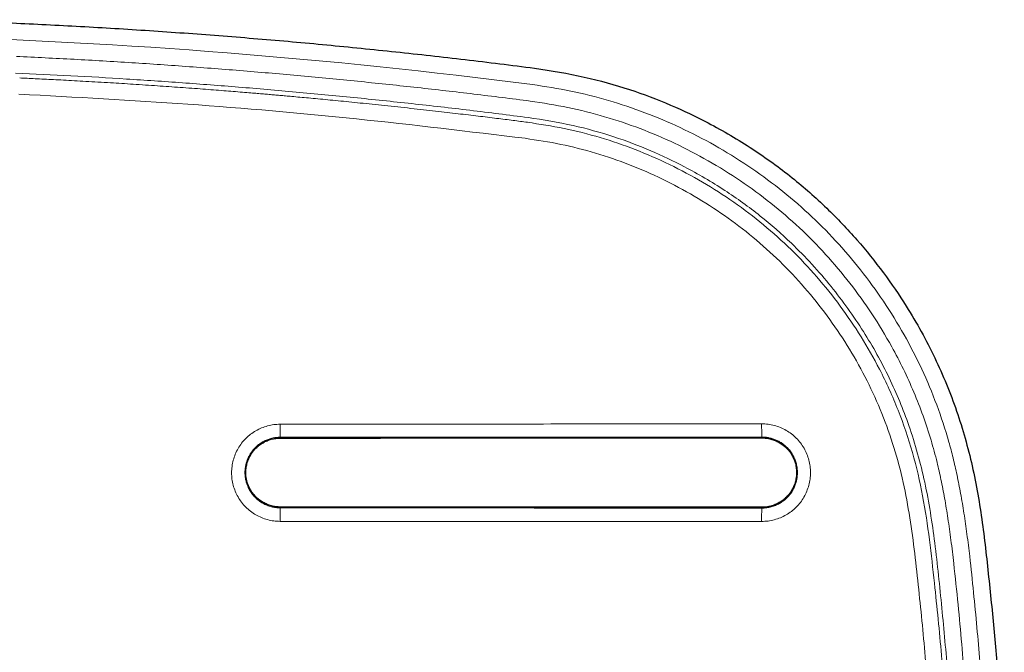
# Model space of a CAD drawing. Header units: millimetres. Extents: x 8 to 847, y 12 to 2109.
# Tile 100 of 256: x 520 to 579, y 943 to 981. Entities that reach past the tile are written whole.
import ezdxf

# ---------------------------------------------------------------- set-up
doc = ezdxf.new("R2010")
doc.units = ezdxf.units.MM

msp = doc.modelspace()

# ---------------------------------------------------------------- linework, layer by layer
at = {"color": 8, "linetype": 'Continuous', "lineweight": 0}
for p, q in [((535.279, 956.178), (535.279, 956.227)), ((535.279, 956.178), (535.279, 956.178)), ((564.279, 956.191), (564.279, 956.24)), ((564.279, 956.191), (564.279, 956.19)), ((535.279, 952.021), (535.279, 952.02)), ((535.279, 952.02), (535.279, 951.971)), ((564.279, 952.006), (564.279, 952.005)), ((564.279, 952.005), (564.279, 951.956))]:
    msp.add_line(p, q, dxfattribs=at)
for centre, radius, start, end in [((502.654, 606.958), 373.578, 82.64804, 88.31403), ((562.277, 956.84), 27.005, 179.63687, 181.30064), ((579.916, 956.858), 15.65, 179.35871, 182.26603), ((554.311, 951.354), 19.042, 178.14353, 180.58165), ((577.841, 951.344), 13.576, 177.41392, 180.80229)]:
    msp.add_arc(centre, radius, start, end, dxfattribs=at)
at = {"color": 7, "linetype": 'Continuous', "lineweight": 30}
for points, knots in [([(513.641, 981.373), (514.873, 981.334), (517.475, 981.252), (521.455, 981.071), (525.591, 980.841), (529.756, 980.561), (533.921, 980.235), (538.083, 979.864), (542.239, 979.445), (546.411, 978.981), (549.195, 978.632), (550.59, 978.456)], [0, 0, 0, 0, 0.099767, 0.210597, 0.322341, 0.434932, 0.548304, 0.660348, 0.773019, 0.886257, 1, 1, 1, 1]), ([(550.59, 978.456), (551.593, 978.297), (553.528, 977.99), (556.267, 977.22), (558.755, 976.286), (561.243, 975.097), (563.702, 973.65), (566.088, 971.923), (568.18, 970.083), (570.008, 968.159), (571.602, 966.175), (573.213, 963.829), (574.742, 961.063), (576.06, 957.831), (577.005, 954.497), (577.591, 951.065), (577.962, 947.57), (578.328, 944.034), (578.599, 940.459), (578.781, 936.855), (578.875, 933.236), (578.881, 929.616), (578.801, 926.013), (578.637, 922.441), (578.392, 918.921), (578.075, 915.471), (577.674, 912.109), (577.249, 908.829), (576.475, 905.696), (575.428, 902.723), (574.106, 899.919), (572.521, 897.281), (570.689, 894.815), (568.62, 892.538), (566.333, 890.468), (563.841, 888.631), (561.17, 887.021), (559.263, 886.183), (558.306, 885.763)], [0, 0, 0, 0, 0.026515, 0.051132, 0.074168, 0.095878, 0.123072, 0.148583, 0.172719, 0.195735, 0.217821, 0.23913, 0.27002, 0.300168, 0.330121, 0.36034, 0.390995, 0.421943, 0.453181, 0.484638, 0.516198, 0.54775, 0.579176, 0.610353, 0.641127, 0.671341, 0.700847, 0.729589, 0.757661, 0.784962, 0.811805, 0.838504, 0.865203, 0.891936, 0.918738, 0.945647, 0.972713, 1, 1, 1, 1]), ([(535.279, 952.021), (535.188, 952.024), (535.007, 952.032), (534.74, 952.088), (534.482, 952.176), (534.237, 952.296), (534.01, 952.447), (533.805, 952.625), (533.627, 952.831), (533.477, 953.058), (533.357, 953.302), (533.269, 953.56), (533.214, 953.827), (533.195, 954.098), (533.213, 954.369), (533.267, 954.635), (533.354, 954.893), (533.474, 955.137), (533.625, 955.365), (533.804, 955.572), (534.01, 955.752), (534.237, 955.903), (534.48, 956.024), (534.738, 956.111), (535.005, 956.167), (535.188, 956.174), (535.279, 956.178)], [0, 0, 0, 0, 0.041673, 0.083364, 0.125074, 0.166764, 0.208391, 0.249951, 0.291512, 0.333141, 0.374824, 0.416506, 0.458133, 0.499689, 0.541208, 0.582748, 0.624348, 0.666019, 0.707781, 0.749695, 0.791551, 0.833176, 0.874708, 0.916269, 0.957983, 1, 1, 1, 1]), ([(535.279, 956.178), (538.501, 956.179), (544.946, 956.181), (554.613, 956.185), (561.057, 956.189), (564.279, 956.19)], [0, 0, 0, 0, 0.333326, 0.666667, 1, 1, 1, 1]), ([(564.279, 956.19), (564.37, 956.187), (564.553, 956.18), (564.822, 956.123), (565.082, 956.034), (565.328, 955.913), (565.557, 955.762), (565.764, 955.582), (565.944, 955.376), (566.095, 955.147), (566.216, 954.901), (566.305, 954.641), (566.36, 954.373), (566.379, 954.099), (566.36, 953.826), (566.306, 953.558), (566.218, 953.299), (566.098, 953.052), (565.946, 952.823), (565.765, 952.615), (565.558, 952.433), (565.329, 952.281), (565.084, 952.16), (564.824, 952.072), (564.555, 952.016), (564.371, 952.009), (564.279, 952.006)], [0, 0, 0, 0, 0.041675, 0.083369, 0.125082, 0.166774, 0.208404, 0.249965, 0.291527, 0.333156, 0.374838, 0.416518, 0.458142, 0.499694, 0.541209, 0.582744, 0.624338, 0.666004, 0.707765, 0.749682, 0.791542, 0.833167, 0.874698, 0.916258, 0.957975, 1, 1, 1, 1]), ([(564.279, 952.006), (561.057, 952.007), (554.613, 952.011), (544.946, 952.016), (538.501, 952.019), (535.279, 952.021)], [0, 0, 0, 0, 0.333322, 0.666663, 1, 1, 1, 1])]:
    msp.add_open_spline(points, degree=3, knots=knots, dxfattribs=at)
at = {"color": 8, "linetype": 'Continuous', "lineweight": 0}
for points, knots in [([(519.386, 979.16), (520.545, 979.105), (522.863, 978.994), (526.337, 978.787), (529.809, 978.549), (533.278, 978.279), (536.723, 977.978), (540.145, 977.648), (543.544, 977.288), (546.94, 976.9), (549.201, 976.615), (550.332, 976.473)], [0, 0, 0, 0, 0.112048, 0.224059, 0.336045, 0.448016, 0.559982, 0.669955, 0.779942, 0.889954, 1, 1, 1, 1]), ([(550.201, 975.482), (549.032, 975.629), (546.699, 975.924), (543.2, 976.322), (539.713, 976.688), (536.238, 977.02), (532.797, 977.316), (529.392, 977.577), (526.025, 977.805), (522.677, 978.002), (520.45, 978.109), (519.341, 978.161)], [0, 0, 0, 0, 0.11406, 0.227705, 0.340891, 0.453571, 0.565701, 0.675248, 0.784176, 0.892442, 1, 1, 1, 1]), ([(550.163, 975.198), (550.024, 975.216), (549.736, 975.253), (549.288, 975.31), (548.808, 975.37), (548.297, 975.433), (547.758, 975.5), (547.192, 975.568), (546.599, 975.639), (545.975, 975.713), (545.317, 975.789), (544.623, 975.869), (543.893, 975.951), (543.132, 976.035), (542.353, 976.12), (541.578, 976.202), (540.828, 976.281), (540.11, 976.354), (539.424, 976.423), (538.77, 976.488), (538.147, 976.548), (537.557, 976.604), (536.999, 976.657), (536.473, 976.705), (536.011, 976.747), (535.609, 976.783), (535.264, 976.814), (534.931, 976.843), (534.599, 976.872), (534.255, 976.901), (533.891, 976.932), (533.47, 976.968), (532.988, 977.007), (532.441, 977.052), (531.863, 977.098), (531.254, 977.146), (530.613, 977.195), (529.941, 977.245), (529.259, 977.295), (528.568, 977.344), (527.87, 977.392), (527.154, 977.44), (526.439, 977.487), (525.743, 977.531), (525.032, 977.575), (524.31, 977.618), (523.581, 977.66), (522.891, 977.698), (522.24, 977.733), (521.631, 977.765), (521.064, 977.794), (520.539, 977.819), (520.05, 977.843), (519.738, 977.857), (519.587, 977.864)], [0, 0, 0, 0, 0.013692, 0.028409, 0.044153, 0.060923, 0.078719, 0.097194, 0.116659, 0.137111, 0.158553, 0.18145, 0.205375, 0.230329, 0.256285, 0.281904, 0.306471, 0.329986, 0.352448, 0.373859, 0.394219, 0.413527, 0.431785, 0.448993, 0.46515, 0.477108, 0.488418, 0.49908, 0.50971, 0.520979, 0.532876, 0.545402, 0.562253, 0.580123, 0.599012, 0.618919, 0.639845, 0.661788, 0.68475, 0.706693, 0.729491, 0.753155, 0.776769, 0.799499, 0.821346, 0.846396, 0.870175, 0.892681, 0.913916, 0.93388, 0.95225, 0.969393, 0.98531, 1, 1, 1, 1]), ([(557.931, 886.69), (558.656, 887.002), (560.1, 887.624), (562.159, 888.761), (564.116, 890.041), (565.966, 891.477), (567.709, 893.066), (569.33, 894.791), (570.814, 896.627), (572.139, 898.555), (573.24, 900.464), (574.145, 902.336), (574.698, 903.706), (575.034, 904.646), (575.2, 905.137), (575.359, 905.632), (575.509, 906.131), (575.651, 906.634), (575.834, 907.317), (576.045, 908.252), (576.277, 909.512), (576.508, 910.985), (576.731, 912.634), (576.926, 914.275), (577.167, 916.503), (577.419, 919.292), (577.614, 922.188), (577.731, 924.519), (577.799, 926.28), (577.845, 928.04), (577.872, 929.799), (577.877, 931.557), (577.862, 933.315), (577.827, 935.094), (577.766, 936.914), (577.675, 938.795), (577.556, 940.734), (577.409, 942.731), (577.233, 944.787), (577.027, 946.902), (576.829, 948.776), (576.638, 950.366), (576.456, 951.627), (576.258, 952.813), (576.04, 953.923), (575.806, 954.959), (575.429, 956.379), (574.837, 958.179), (573.936, 960.34), (572.86, 962.424), (571.627, 964.421), (570.25, 966.316), (568.743, 968.082), (567.105, 969.719), (565.336, 971.226), (563.445, 972.599), (561.454, 973.829), (559.383, 974.899), (557.247, 975.802), (555.045, 976.533), (552.78, 977.107), (551.235, 977.345), (550.458, 977.465)], [0, 0, 0, 0, 0.021116, 0.041995, 0.062768, 0.083566, 0.104519, 0.125756, 0.146773, 0.167557, 0.188234, 0.205615, 0.223088, 0.227689, 0.232303, 0.236932, 0.241576, 0.246236, 0.250915, 0.260455, 0.27186, 0.285142, 0.300311, 0.316324, 0.329329, 0.360202, 0.391177, 0.406891, 0.42259, 0.438276, 0.45395, 0.469616, 0.485276, 0.500931, 0.517174, 0.533949, 0.551257, 0.569101, 0.587485, 0.60641, 0.62588, 0.63787, 0.649216, 0.659923, 0.67, 0.679453, 0.688293, 0.70927, 0.730058, 0.750789, 0.771906, 0.792715, 0.81334, 0.833908, 0.854547, 0.875385, 0.896328, 0.917037, 0.937635, 0.958246, 0.978994, 1, 1, 1, 1]), ([(519.543, 976.89), (522.937, 976.707), (529.724, 976.341), (539.892, 975.45), (546.649, 974.636), (550.032, 974.228)], [0, 0, 0, 0, 0.333007, 0.666126, 1, 1, 1, 1]), ([(550.332, 976.473), (551.091, 976.356), (552.599, 976.123), (554.81, 975.559), (556.958, 974.842), (559.041, 973.954), (561.06, 972.902), (562.999, 971.693), (564.839, 970.344), (566.556, 968.864), (568.143, 967.257), (569.602, 965.524), (570.93, 963.664), (571.987, 961.918), (572.812, 960.334), (573.441, 958.943), (573.998, 957.514), (574.463, 956.1), (574.815, 954.819), (575.076, 953.653), (575.292, 952.531), (575.491, 951.315), (575.675, 950.003), (575.878, 948.273), (576.095, 946.182), (576.317, 943.79), (576.502, 941.478), (576.649, 939.246), (576.758, 937.096), (576.864, 933.997), (576.898, 929.917), (576.769, 924.824), (576.54, 920.978), (576.33, 918.382), (576.209, 917.041), (576.073, 915.682), (575.911, 914.198), (575.756, 912.903), (575.616, 911.835), (575.516, 911.115), (575.416, 910.444), (575.317, 909.821), (575.218, 909.246), (575.119, 908.721), (575.021, 908.244), (574.78, 907.195), (574.323, 905.587), (573.541, 903.448), (572.599, 901.394), (571.499, 899.425), (570.241, 897.539), (568.83, 895.744), (567.286, 894.057), (565.624, 892.5), (563.857, 891.09), (561.985, 889.828), (560.013, 888.703), (558.627, 888.083), (557.931, 887.772)], [0, 0, 0, 0, 0.021082, 0.041902, 0.062583, 0.083254, 0.10404, 0.125067, 0.145961, 0.166653, 0.187274, 0.207954, 0.228823, 0.250008, 0.263935, 0.27789, 0.291913, 0.306046, 0.318763, 0.3284, 0.338858, 0.350146, 0.36227, 0.375237, 0.398009, 0.420011, 0.441247, 0.461722, 0.481438, 0.500401, 0.546902, 0.5935, 0.640339, 0.652717, 0.665046, 0.677329, 0.69024, 0.706064, 0.713164, 0.719821, 0.726038, 0.731813, 0.737149, 0.742045, 0.746504, 0.750527, 0.771601, 0.79239, 0.813018, 0.833613, 0.854305, 0.87522, 0.896289, 0.917078, 0.937715, 0.958327, 0.979047, 1, 1, 1, 1]), ([(557.542, 888.693), (558.675, 889.223), (560.93, 890.278), (563.996, 892.409), (566.759, 894.877), (569.164, 897.682), (571.187, 900.772), (572.716, 903.971), (573.81, 907.226), (574.486, 910.595), (574.908, 914.196), (575.31, 917.994), (575.601, 921.898), (575.797, 925.872), (575.887, 929.89), (575.867, 933.923), (575.734, 937.95), (575.493, 941.957), (575.126, 945.927), (574.73, 949.786), (574.17, 953.479), (573.24, 956.811), (571.989, 959.85), (570.42, 962.662), (568.461, 965.394), (566.346, 967.705), (564.169, 969.611), (562.017, 971.164), (559.797, 972.462), (557.558, 973.532), (555.321, 974.371), (552.854, 975.062), (551.109, 975.338), (550.201, 975.482)], [0, 0, 0, 0, 0.035148, 0.069989, 0.104645, 0.1392, 0.173697, 0.208324, 0.238744, 0.270114, 0.304856, 0.340811, 0.37762, 0.415037, 0.452824, 0.490733, 0.528573, 0.566247, 0.603712, 0.640786, 0.675476, 0.708734, 0.737892, 0.767797, 0.799173, 0.832349, 0.855733, 0.880513, 0.906959, 0.928018, 0.950292, 0.974143, 1, 1, 1, 1]), ([(453.442, 887.261), (454.827, 887.051), (457.572, 886.635), (461.705, 886.209), (465.811, 885.758), (469.923, 885.374), (474.036, 885.033), (478.151, 884.74), (483.41, 884.424), (489.818, 884.139), (497.376, 883.955), (505.629, 883.924), (514.579, 884.095), (524.219, 884.529), (532.757, 885.137), (540.187, 885.833), (545.236, 886.383), (549.014, 886.826), (551.544, 887.179), (554.078, 887.754), (556.461, 888.527), (558.653, 889.471), (560.65, 890.531), (562.553, 891.751), (564.355, 893.123), (566.041, 894.637), (567.599, 896.28), (569.018, 898.045), (570.291, 899.921), (571.409, 901.894), (572.356, 903.948), (573.132, 906.069), (573.84, 908.605), (574.307, 911.547), (574.697, 914.833), (575.023, 918.091), (575.275, 921.349), (575.457, 924.607), (575.566, 927.867), (575.603, 931.128), (575.563, 934.753), (575.416, 938.744), (575.12, 943.095), (574.736, 946.863), (574.386, 950.066), (573.991, 952.699), (573.389, 955.318), (572.518, 957.876), (571.467, 960.207), (570.278, 962.292), (569.017, 964.148), (567.608, 965.902), (566.065, 967.544), (564.392, 969.049), (562.606, 970.407), (560.715, 971.616), (558.733, 972.678), (556.673, 973.58), (554.549, 974.302), (552.377, 974.857), (550.902, 975.083), (550.163, 975.196)], [0, 0, 0, 0, 0.019959, 0.039593, 0.05923, 0.078861, 0.098478, 0.118084, 0.137685, 0.17361, 0.209537, 0.245481, 0.291291, 0.337166, 0.383061, 0.413336, 0.44357, 0.455479, 0.46759, 0.47997, 0.492487, 0.503254, 0.513963, 0.524682, 0.535453, 0.546224, 0.556968, 0.567697, 0.578486, 0.58927, 0.599992, 0.610693, 0.621454, 0.637486, 0.653093, 0.668646, 0.684172, 0.699681, 0.71518, 0.730677, 0.74618, 0.766872, 0.78761, 0.808361, 0.820875, 0.833557, 0.846302, 0.859143, 0.872026, 0.882701, 0.893328, 0.903991, 0.914742, 0.925422, 0.936052, 0.946696, 0.957393, 0.968088, 0.978724, 0.989349, 1, 1, 1, 1]), ([(550.035, 974.228), (550.75, 974.119), (552.176, 973.901), (554.273, 973.363), (556.32, 972.666), (558.307, 971.795), (560.221, 970.769), (562.044, 969.6), (563.766, 968.291), (565.379, 966.84), (566.867, 965.256), (568.226, 963.562), (569.443, 961.77), (570.517, 959.886), (571.429, 957.912), (572.177, 955.871), (572.754, 953.778), (573.163, 951.647), (573.46, 949.495), (573.773, 946.614), (574.141, 943.015), (574.435, 938.69), (574.602, 934.195), (574.627, 929.528), (574.492, 924.691), (574.25, 920.71), (573.984, 917.582), (573.757, 915.305), (573.489, 913.029), (573.2, 910.746), (572.792, 908.517), (572.196, 906.372), (571.447, 904.325), (570.532, 902.343), (569.455, 900.44), (568.227, 898.629), (566.858, 896.926), (565.355, 895.342), (563.728, 893.88), (561.99, 892.556), (560.154, 891.378), (558.229, 890.356), (556.175, 889.469), (553.999, 888.754), (551.728, 888.213), (549.434, 887.867), (547.141, 887.583), (544.845, 887.332), (542.549, 887.075), (538.911, 886.694), (533.928, 886.226), (527.189, 885.712), (520.039, 885.303), (512.483, 885.025), (504.248, 884.889), (495.332, 884.948), (485.74, 885.261), (478.278, 885.696), (472.94, 886.1), (469.716, 886.374), (466.494, 886.676), (463.274, 887.007), (460.056, 887.381), (456.827, 887.714), (454.688, 888.053), (453.617, 888.224)], [0, 0, 0, 0, 0.010475, 0.02087, 0.031275, 0.041753, 0.052239, 0.062666, 0.07307, 0.083516, 0.094039, 0.104494, 0.114914, 0.125361, 0.135855, 0.146348, 0.156791, 0.167243, 0.177729, 0.188228, 0.20919, 0.230094, 0.250956, 0.274293, 0.297627, 0.320989, 0.332015, 0.343059, 0.354113, 0.365192, 0.376353, 0.386887, 0.397377, 0.407875, 0.418434, 0.429, 0.439507, 0.450028, 0.460577, 0.471126, 0.481624, 0.492111, 0.502646, 0.513968, 0.525227, 0.53639, 0.547526, 0.558668, 0.56982, 0.580969, 0.611615, 0.64227, 0.678784, 0.715276, 0.751697, 0.798003, 0.844309, 0.890592, 0.906188, 0.921796, 0.937418, 0.953034, 0.968654, 0.984309, 1, 1, 1, 1]), ([(535.272, 957.011), (535.145, 957.006), (534.889, 956.996), (534.513, 956.916), (534.15, 956.792), (533.806, 956.622), (533.486, 956.411), (533.197, 956.159), (532.946, 955.87), (532.734, 955.551), (532.565, 955.207), (532.441, 954.844), (532.364, 954.469), (532.337, 954.087), (532.363, 953.706), (532.438, 953.331), (532.561, 952.968), (532.729, 952.624), (532.941, 952.303), (533.194, 952.013), (533.483, 951.759), (533.802, 951.547), (534.145, 951.377), (534.508, 951.255), (534.885, 951.176), (535.141, 951.166), (535.27, 951.161)], [0, 0, 0, 0, 0.041686, 0.083396, 0.125127, 0.166841, 0.208493, 0.250077, 0.291659, 0.333305, 0.374999, 0.416686, 0.45831, 0.499856, 0.541359, 0.582881, 0.624458, 0.666103, 0.707839, 0.749728, 0.791564, 0.833174, 0.874698, 0.916258, 0.957975, 1, 1, 1, 1]), ([(564.268, 957.034), (561.851, 957.032), (557.018, 957.028), (549.769, 957.022), (542.52, 957.017), (537.688, 957.013), (535.272, 957.011)], [0, 0, 0, 0, 0.250045, 0.500064, 0.750051, 1, 1, 1, 1]), ([(564.266, 951.154), (564.395, 951.159), (564.651, 951.169), (565.03, 951.249), (565.395, 951.373), (565.741, 951.543), (566.063, 951.755), (566.353, 952.008), (566.607, 952.298), (566.819, 952.62), (566.989, 952.966), (567.114, 953.331), (567.192, 953.708), (567.218, 954.092), (567.193, 954.476), (567.117, 954.853), (566.993, 955.217), (566.824, 955.563), (566.611, 955.886), (566.356, 956.178), (566.065, 956.433), (565.744, 956.647), (565.399, 956.817), (565.034, 956.94), (564.655, 957.019), (564.397, 957.029), (564.268, 957.034)], [0, 0, 0, 0, 0.041688, 0.083395, 0.125121, 0.166826, 0.208467, 0.250036, 0.291604, 0.333238, 0.374923, 0.416603, 0.458225, 0.499771, 0.541277, 0.582802, 0.624383, 0.666036, 0.707783, 0.749689, 0.79154, 0.833158, 0.874687, 0.916248, 0.957969, 1, 1, 1, 1]), ([(535.279, 951.971), (535.188, 951.975), (535.007, 951.981), (534.739, 952.036), (534.478, 952.122), (534.23, 952.242), (533.998, 952.393), (533.787, 952.575), (533.6, 952.783), (533.442, 953.015), (533.325, 953.246), (533.244, 953.468), (533.202, 953.633), (533.179, 953.759), (533.167, 953.844), (533.158, 953.929), (533.153, 954.014), (533.151, 954.103), (533.153, 954.193), (533.159, 954.285), (533.169, 954.375), (533.183, 954.463), (533.2, 954.55), (533.22, 954.634), (533.243, 954.716), (533.283, 954.839), (533.347, 954.997), (533.444, 955.182), (533.571, 955.374), (533.729, 955.565), (533.921, 955.743), (534.115, 955.885), (534.323, 956.005), (534.538, 956.098), (534.751, 956.164), (534.933, 956.201), (535.081, 956.219), (535.192, 956.226), (535.254, 956.227), (535.279, 956.227)], [0, 0, 0, 0, 0.040597, 0.081385, 0.122365, 0.163539, 0.204907, 0.246471, 0.288232, 0.330191, 0.372348, 0.404108, 0.435981, 0.448766, 0.46157, 0.474392, 0.487232, 0.500071, 0.514029, 0.527793, 0.541361, 0.554735, 0.567914, 0.580899, 0.593689, 0.606283, 0.638905, 0.670142, 0.699995, 0.742158, 0.781207, 0.817139, 0.849952, 0.888838, 0.922178, 0.949967, 0.972202, 0.98888, 1, 1, 1, 1]), ([(535.279, 956.178), (535.262, 956.178), (535.222, 956.178), (535.151, 956.175), (535.061, 956.167), (534.934, 956.151), (534.767, 956.117), (534.559, 956.054), (534.349, 955.963), (534.145, 955.846), (533.955, 955.707), (533.767, 955.534), (533.612, 955.347), (533.488, 955.159), (533.392, 954.978), (533.312, 954.78), (533.25, 954.566), (533.21, 954.337), (533.2, 954.16), (533.201, 954.039), (533.204, 953.979), (533.208, 953.919), (533.214, 953.86), (533.222, 953.801), (533.232, 953.742), (533.252, 953.635), (533.291, 953.481), (533.371, 953.265), (533.484, 953.039), (533.639, 952.813), (533.822, 952.609), (534.028, 952.432), (534.254, 952.284), (534.497, 952.167), (534.751, 952.083), (535.013, 952.03), (535.19, 952.023), (535.279, 952.02)], [0, 0, 0, 0, 0.007663, 0.018474, 0.032434, 0.049542, 0.077243, 0.110534, 0.149411, 0.182242, 0.218214, 0.257324, 0.299571, 0.329491, 0.360805, 0.393513, 0.427615, 0.46311, 0.499997, 0.509322, 0.518495, 0.527659, 0.536814, 0.545959, 0.555095, 0.564222, 0.59608, 0.627825, 0.669963, 0.711903, 0.753644, 0.795188, 0.836537, 0.877692, 0.918653, 0.959422, 1, 1, 1, 1]), ([(535.279, 956.227), (537.986, 956.228), (543.399, 956.23), (553.066, 956.234), (560.026, 956.238), (564.279, 956.24)], [0, 0, 0, 0, 0.2799991, 0.5599992, 1, 1, 1, 1]), ([(564.279, 956.191), (561.572, 956.189), (556.159, 956.187), (548.619, 956.183), (541.659, 956.18), (537.406, 956.179), (535.279, 956.178)], [0, 0, 0, 0, 0.28, 0.560001, 0.780001, 1, 1, 1, 1]), ([(564.279, 956.24), (564.354, 956.237), (564.505, 956.233), (564.727, 956.196), (564.942, 956.139), (565.148, 956.06), (565.343, 955.962), (565.525, 955.845), (565.693, 955.712), (565.862, 955.549), (566.024, 955.352), (566.17, 955.118), (566.283, 954.872), (566.364, 954.617), (566.412, 954.358), (566.424, 954.155), (566.421, 954.011), (566.415, 953.921), (566.406, 953.827), (566.391, 953.729), (566.37, 953.627), (566.334, 953.483), (566.271, 953.296), (566.164, 953.068), (566.033, 952.859), (565.884, 952.673), (565.725, 952.511), (565.541, 952.361), (565.332, 952.226), (565.098, 952.113), (564.842, 952.026), (564.567, 951.967), (564.376, 951.96), (564.279, 951.956)], [0, 0, 0, 0, 0.0336893, 0.0670555, 0.1000985, 0.1328179, 0.1652138, 0.1972859, 0.2290341, 0.2604583, 0.3018401, 0.3426458, 0.3828752, 0.422528, 0.4616041, 0.5001031, 0.5126992, 0.5260124, 0.5400427, 0.5547899, 0.5702541, 0.5864352, 0.6209349, 0.6582976, 0.6985217, 0.7305773, 0.7642426, 0.7995168, 0.8363995, 0.8748899, 0.9149873, 0.956691, 1, 1, 1, 1]), ([(564.279, 952.005), (564.374, 952.009), (564.561, 952.016), (564.832, 952.073), (565.082, 952.159), (565.311, 952.271), (565.515, 952.403), (565.695, 952.551), (565.851, 952.709), (565.996, 952.891), (566.123, 953.096), (566.227, 953.318), (566.299, 953.533), (566.345, 953.736), (566.368, 953.923), (566.374, 954.078), (566.371, 954.207), (566.363, 954.316), (566.348, 954.424), (566.328, 954.533), (566.302, 954.641), (566.271, 954.748), (566.216, 954.901), (566.126, 955.097), (565.983, 955.325), (565.824, 955.518), (565.659, 955.677), (565.495, 955.806), (565.317, 955.92), (565.127, 956.016), (564.926, 956.093), (564.716, 956.149), (564.499, 956.184), (564.353, 956.189), (564.279, 956.191)], [0, 0, 0, 0, 0.043477, 0.085328, 0.125552, 0.164148, 0.201116, 0.236455, 0.270164, 0.302242, 0.342465, 0.379789, 0.414212, 0.445735, 0.474355, 0.500072, 0.516532, 0.533096, 0.549764, 0.566536, 0.583411, 0.60039, 0.617473, 0.657715, 0.69852, 0.739888, 0.771294, 0.803017, 0.835057, 0.867413, 0.900085, 0.933074, 0.966379, 1, 1, 1, 1]), ([(535.279, 952.02), (537.986, 952.019), (543.399, 952.017), (553.066, 952.011), (560.026, 952.008), (564.279, 952.005)], [0, 0, 0, 0, 0.279999, 0.559999, 1, 1, 1, 1]), ([(564.279, 951.956), (561.572, 951.958), (556.159, 951.961), (548.619, 951.965), (541.659, 951.969), (537.406, 951.97), (535.279, 951.971)], [0, 0, 0, 0, 0.28, 0.560001, 0.78, 1, 1, 1, 1]), ([(535.27, 951.161), (538.491, 951.161), (544.935, 951.161), (554.6, 951.157), (561.044, 951.155), (564.266, 951.154)], [0, 0, 0, 0, 0.333281, 0.666621, 1, 1, 1, 1])]:
    msp.add_open_spline(points, degree=3, knots=knots, dxfattribs=at)

doc.saveas('drawing.dxf')
